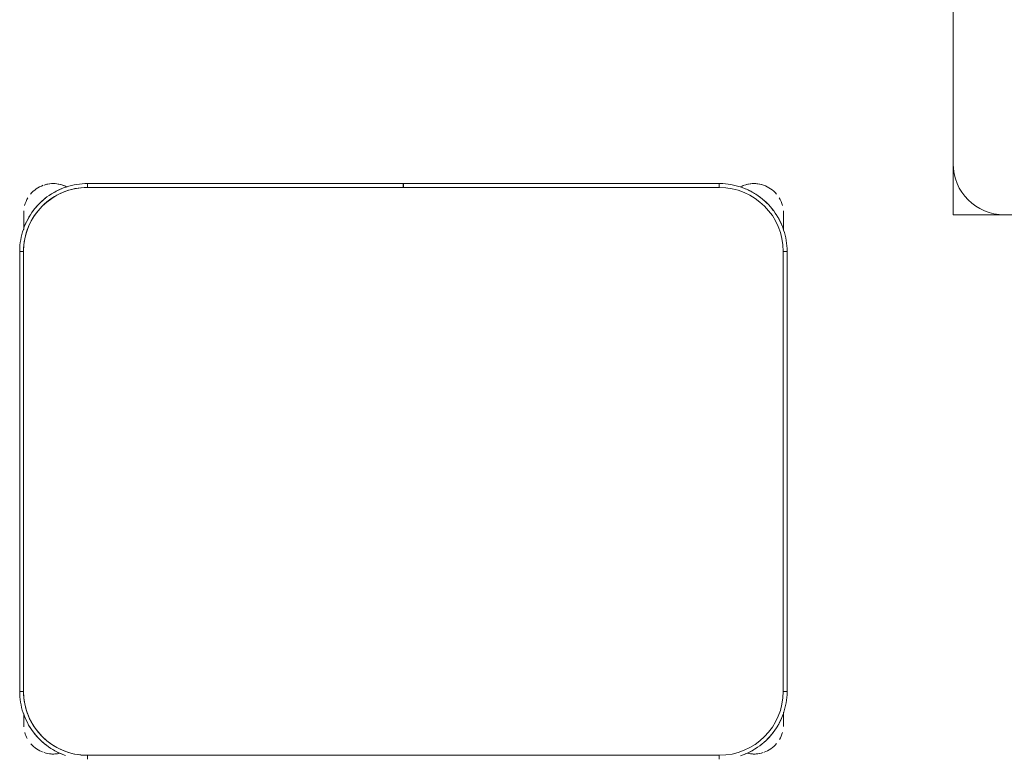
# Model space of a CAD drawing. Header units: metres. Extents: x 1.7 to 42.3, y -72.9 to -47.6.
# Tile 66 of 216: x 6.413 to 7.183, y -63.122 to -62.547. Entities that reach past the tile are written whole.
import ezdxf

# ---------------------------------------------------------------- set-up
doc = ezdxf.new("R2010")
doc.units = ezdxf.units.M
doc.layers.add('I-FURN', color=7, linetype='Continuous', lineweight=18)
doc.layers.add('M-EQPM', color=7, linetype='Continuous', lineweight=18)

# ---------------------------------------------------------------- blocks, each defined once
blk = doc.blocks.new('ConjuntoParaAlunoTamanho6 - CJA06_ConjuntoParaAlunoTamanho6-V19-2PAV - FRIGORÍFICA')
at = {"layer": 'I-FURN', "color": 253, "true_color": 0xaaaaaa}
for p, q in [((-0.247, 0.06497), (-0.247, 0.06197)), ((0.247, 0.06497), (0.247, 0.06197)), ((-0.29713, 0.03797), (-0.29713, 0.02828)), ((-0.29713, 0.02878), (-0.29713, 0.03797)), ((0.29687, 0.03797), (0.29687, 0.02961)), ((0.29687, 0.03299), (0.29687, 0.03797)), ((-0.3, 0.01197), (-0.3, -0.33203)), ((-0.3, 0.01197), (-0.297, 0.01197)), ((-0.3, 0.01197), (-0.3, -0.33203)), ((0.3, 0.01197), (0.297, 0.01197)), ((0.3, -0.33203), (0.3, 0.01197)), ((0.3, -0.33203), (0.3, 0.01197)), ((-0.3, -0.33203), (-0.297, -0.33203)), ((0.3, -0.33203), (0.297, -0.33203)), ((-0.29713, -0.34835), (-0.29713, -0.35394)), ((-0.29713, -0.34868), (-0.29713, -0.36203)), ((0.29687, -0.35394), (0.29687, -0.3492)), ((0.29687, -0.36203), (0.29687, -0.34961)), ((-0.29713, -0.35705), (-0.29713, -0.36203)), ((0.29687, -0.36203), (0.29687, -0.35705)), ((-0.247, -0.38503), (-0.247, -0.38203)), ((-0.00005, -0.38203), (-0.00005, -0.38503)), ((0.00005, -0.38503), (0.00005, -0.38203)), ((0.247, -0.38503), (0.247, -0.38203)), ((-0.247, -0.38503), (-0.00005, -0.38503)), ((-0.247, -0.38503), (-0.00005, -0.38503)), ((0.00005, -0.38503), (0.247, -0.38503)), ((0.00005, -0.38503), (0.247, -0.38503))]:
    blk.add_line(p, q, dxfattribs=at)
at = {"layer": 'I-FURN', "color": 253, "true_color": 0xaaaaaa, "flags": 128}
for points in [[(-0.26367, 0.06228), (-0.26567, 0.06157), (-0.26764, 0.06078), (-0.26957, 0.05992), (-0.27147, 0.05898), (-0.27333, 0.05796), (-0.27515, 0.05687), (-0.27693, 0.05571), (-0.27865, 0.05448), (-0.28033, 0.05318), (-0.28195, 0.05181), (-0.28351, 0.05038), (-0.28502, 0.04889), (-0.28647, 0.04734), (-0.28785, 0.04574), (-0.28917, 0.04407), (-0.29042, 0.04236), (-0.2916, 0.0406), (-0.29271, 0.0388), (-0.29374, 0.03695), (-0.29471, 0.03506), (-0.29559, 0.03313), (-0.2964, 0.03117), (-0.29713, 0.02918), (-0.29777, 0.02716), (-0.29834, 0.02512), (-0.29883, 0.02306), (-0.29923, 0.02097), (-0.29955, 0.01888), (-0.29978, 0.01677), (-0.29993, 0.01466), (-0.3, 0.01254), (-0.3, 0.01197)], [(0.247, 0.06197), (0.1235, 0.06197), (0, 0.06197), (-0.1235, 0.06197), (-0.247, 0.06197)], [(-0.247, 0.06197), (-0.1235, 0.06197), (0, 0.06197), (0.1235, 0.06197), (0.247, 0.06197)], [(0.3, 0.01197), (0.29996, 0.01409), (0.29983, 0.0162), (0.29962, 0.01831), (0.29932, 0.02041), (0.29894, 0.0225), (0.29848, 0.02456), (0.29794, 0.02661), (0.29731, 0.02864), (0.2966, 0.03064), (0.29582, 0.03261), (0.29495, 0.03454), (0.29401, 0.03644), (0.29299, 0.0383), (0.2919, 0.04012), (0.29074, 0.04189), (0.28951, 0.04362), (0.28821, 0.04529), (0.28685, 0.04691), (0.28542, 0.04848), (0.28393, 0.04999), (0.28238, 0.05143), (0.28077, 0.05282), (0.27911, 0.05413), (0.2774, 0.05538), (0.27564, 0.05656), (0.27383, 0.05767), (0.27198, 0.05871), (0.27009, 0.05967), (0.26816, 0.06056), (0.2662, 0.06136), (0.26421, 0.06209)], [(-0.29713, 0.03797), (-0.29713, 0.03796), (-0.29713, 0.03792), (-0.29713, 0.03785), (-0.29713, 0.03775), (-0.29713, 0.03763), (-0.29713, 0.03748), (-0.29713, 0.03731), (-0.29713, 0.03711), (-0.29713, 0.03688), (-0.29713, 0.03663), (-0.29713, 0.03635), (-0.29713, 0.03605), (-0.29713, 0.03572), (-0.29713, 0.03537), (-0.29713, 0.035), (-0.29713, 0.03461), (-0.29713, 0.03419), (-0.29713, 0.03375), (-0.29713, 0.03329), (-0.29713, 0.03282), (-0.29713, 0.03232), (-0.29713, 0.0318), (-0.29713, 0.03127), (-0.29713, 0.03072), (-0.29713, 0.03016), (-0.29713, 0.02958), (-0.29713, 0.02898)], [(0.29687, 0.03), (0.29687, 0.03057), (0.29687, 0.03112), (0.29687, 0.03166), (0.29687, 0.03218), (0.29687, 0.03268), (0.29687, 0.03317), (0.29687, 0.03363), (0.29687, 0.03407), (0.29687, 0.0345), (0.29687, 0.0349), (0.29687, 0.03528), (0.29687, 0.03563), (0.29687, 0.03596), (0.29687, 0.03627), (0.29687, 0.03656), (0.29687, 0.03682), (0.29687, 0.03705), (0.29687, 0.03726), (0.29687, 0.03744), (0.29687, 0.0376), (0.29687, 0.03772), (0.29687, 0.03783), (0.29687, 0.0379), (0.29687, 0.03795), (0.29687, 0.03797)], [(-0.297, 0.01197), (-0.297, -0.07403), (-0.297, -0.16003), (-0.297, -0.24603), (-0.297, -0.33203)], [(-0.297, -0.33203), (-0.297, -0.24603), (-0.297, -0.16003), (-0.297, -0.07403), (-0.297, 0.01197)], [(0.297, -0.33203), (0.297, -0.24603), (0.297, -0.16003), (0.297, -0.07403), (0.297, 0.01197)], [(0.297, 0.01197), (0.297, -0.07403), (0.297, -0.16003), (0.297, -0.24603), (0.297, -0.33203)], [(-0.3, -0.33203), (-0.29996, -0.33415), (-0.29983, -0.33627), (-0.29962, -0.33838), (-0.29932, -0.34048), (-0.29894, -0.34256), (-0.29848, -0.34463), (-0.29794, -0.34668), (-0.29731, -0.34871), (-0.2966, -0.3507), (-0.29582, -0.35267), (-0.29495, -0.35461), (-0.29401, -0.35651), (-0.29299, -0.35837), (-0.2919, -0.36019), (-0.29074, -0.36196), (-0.28951, -0.36368), (-0.28821, -0.36536), (-0.28685, -0.36698), (-0.28542, -0.36855), (-0.28393, -0.37005), (-0.28238, -0.3715), (-0.28077, -0.37288), (-0.27911, -0.3742), (-0.2774, -0.37545), (-0.27564, -0.37663), (-0.27383, -0.37774), (-0.27198, -0.37878), (-0.27009, -0.37974), (-0.26816, -0.38062), (-0.2662, -0.38143), (-0.26421, -0.38216), (-0.2622, -0.38281), (-0.26015, -0.38338), (-0.25809, -0.38386), (-0.25601, -0.38426), (-0.25391, -0.38458), (-0.25181, -0.38482), (-0.24969, -0.38497), (-0.24757, -0.38503), (-0.247, -0.38503)], [(0.247, -0.38503), (0.24912, -0.38499), (0.25124, -0.38486), (0.25334, -0.38465), (0.25544, -0.38436), (0.25753, -0.38398), (0.2596, -0.38351), (0.26165, -0.38297), (0.26367, -0.38234), (0.26567, -0.38164), (0.26764, -0.38085), (0.26957, -0.37999), (0.27147, -0.37904), (0.27333, -0.37803), (0.27515, -0.37694), (0.27693, -0.37578), (0.27865, -0.37454), (0.28033, -0.37324), (0.28195, -0.37188), (0.28351, -0.37045), (0.28502, -0.36896), (0.28647, -0.36741), (0.28785, -0.3658), (0.28917, -0.36414), (0.29042, -0.36243), (0.2916, -0.36067), (0.29271, -0.35886), (0.29374, -0.35701), (0.29471, -0.35512), (0.29559, -0.3532), (0.2964, -0.35124), (0.29713, -0.34925), (0.29777, -0.34723), (0.29834, -0.34519), (0.29883, -0.34312), (0.29923, -0.34104), (0.29955, -0.33895), (0.29978, -0.33684), (0.29993, -0.33472), (0.3, -0.33261), (0.3, -0.33203)], [(-0.29713, -0.34907), (-0.29713, -0.34973), (-0.29713, -0.35038), (-0.29713, -0.35102), (-0.29713, -0.35165), (-0.29713, -0.35227), (-0.29713, -0.35288), (-0.29713, -0.35348), (-0.29713, -0.35406), (-0.29713, -0.35463), (-0.29713, -0.35518), (-0.29713, -0.35572), (-0.29713, -0.35624), (-0.29713, -0.35674), (-0.29713, -0.35722), (-0.29713, -0.35769), (-0.29713, -0.35813), (-0.29713, -0.35855), (-0.29713, -0.35895), (-0.29713, -0.35933), (-0.29713, -0.35969), (-0.29713, -0.36002), (-0.29713, -0.36033), (-0.29713, -0.36061), (-0.29713, -0.36087), (-0.29713, -0.36111), (-0.29713, -0.36131), (-0.29713, -0.3615), (-0.29713, -0.36165), (-0.29713, -0.36178), (-0.29713, -0.36188), (-0.29713, -0.36196), (-0.29713, -0.36201), (-0.29713, -0.36203)], [(0.29687, -0.36203), (0.29687, -0.36201), (0.29687, -0.36197), (0.29687, -0.36191), (0.29687, -0.36181), (0.29687, -0.36169), (0.29687, -0.36154), (0.29687, -0.36137), (0.29687, -0.36117), (0.29687, -0.36094), (0.29687, -0.36069), (0.29687, -0.36041), (0.29687, -0.36011), (0.29687, -0.35978), (0.29687, -0.35943), (0.29687, -0.35906), (0.29687, -0.35866), (0.29687, -0.35825), (0.29687, -0.35781), (0.29687, -0.35735), (0.29687, -0.35687), (0.29687, -0.35638), (0.29687, -0.35586), (0.29687, -0.35533), (0.29687, -0.35478), (0.29687, -0.35421), (0.29687, -0.35363), (0.29687, -0.35304), (0.29687, -0.35244), (0.29687, -0.35182), (0.29687, -0.35119), (0.29687, -0.35055), (0.29687, -0.3499)], [(-0.247, -0.38203), (-0.1235, -0.38203), (0, -0.38203), (0.1235, -0.38203), (0.247, -0.38203)], [(-0.00005, -0.38203), (-0.06179, -0.38203), (-0.12353, -0.38203), (-0.18526, -0.38203), (-0.247, -0.38203)], [(0.247, -0.38203), (0.18526, -0.38203), (0.12352, -0.38203), (0.06179, -0.38203), (0.00005, -0.38203)]]:
    blk.add_lwpolyline(points, dxfattribs=at)
at = {"layer": 'I-FURN', "color": 253, "true_color": 0xaaaaaa}
for centre, radius, start, end in [((-0.247, 0.01197), 0.05, 90, 180), ((-0.247, 0.01197), 0.05, 90, 180), ((0.247, 0.01197), 0.05, 360, 90), ((0.247, 0.01197), 0.05, 0, 90), ((-0.27413, 0.03797), 0.023, 109.92744, 139.89796), ((-0.247, 0.01197), 0.053, 127.1607, 143.14964), ((-0.27413, 0.03797), 0.023, 76.78758, 108), ((-0.27413, 0.03797), 0.023, 76.40434, 104.46692), ((-0.247, 0.01197), 0.053, 112.5, 122.69993), ((0.247, 0.01197), 0.053, 57.30007, 67.5), ((0.247, 0.01197), 0.053, 57.30007, 67.5), ((0.27387, 0.03797), 0.023, 76.38888, 103.10319), ((0.27387, 0.03797), 0.023, 72, 102.57928), ((0.247, 0.01197), 0.053, 37.1607, 53.14964), ((0.247, 0.01197), 0.053, 37.1607, 53.14964), ((0.27387, 0.03797), 0.023, 41.01944, 70.30683), ((-0.27413, 0.03797), 0.023, 149.97621, 164.34498), ((0.27387, 0.03797), 0.023, 15.73053, 28.0506), ((-0.27413, 0.03797), 0.023, 176.5669, 180), ((-0.247, 0.01197), 0.053, 147.30007, 157.5), ((0.247, 0.01197), 0.053, 22.5, 32.69993), ((0.247, 0.01197), 0.053, 22.5, 32.69993), ((0.27387, 0.03797), 0.023, 360, 4.00915), ((-0.247, -0.33203), 0.05, 180, 270), ((-0.247, -0.33203), 0.05, 180, 270), ((0.247, -0.33203), 0.05, 270, 360), ((0.247, -0.33203), 0.05, 270, 0), ((-0.247, -0.33203), 0.053, 202.5, 212.69993), ((0.247, -0.33203), 0.053, 327.30007, 337.5), ((0.247, -0.33203), 0.053, 327.30007, 337.5), ((-0.27413, -0.36203), 0.023, 180, 184.41224), ((-0.27413, -0.36203), 0.023, 194.46313, 211.29748), ((-0.247, -0.33203), 0.053, 217.1607, 233.14964), ((0.247, -0.33203), 0.053, 308.09451, 323.14964), ((0.247, -0.33203), 0.053, 308.09451, 323.14964), ((0.27387, -0.36203), 0.023, 328.70279, 345.53679), ((0.27387, -0.36203), 0.023, 355.58784, 360), ((-0.27413, -0.36203), 0.023, 220.15845, 250.98921), ((-0.247, -0.33203), 0.053, 237.30007, 247.5), ((0.247, -0.33203), 0.053, 292.5, 302.69993), ((0.247, -0.33203), 0.053, 292.5, 302.69993), ((0.27387, -0.36203), 0.023, 289.64716, 320.10645), ((-0.27413, -0.36203), 0.023, 241.29896, 288), ((-0.27413, -0.36203), 0.023, 255.53308, 284.46692), ((-0.27413, -0.36203), 0.023, 289.64716, 297.85925), ((0.27387, -0.36203), 0.023, 242.37001, 250.98921), ((0.27387, -0.36203), 0.023, 243.53772, 288), ((0.27387, -0.36203), 0.023, 255.53308, 283.61112)]:
    blk.add_arc(centre, radius, start, end, dxfattribs=at)
blk = doc.blocks.new('4 GRE - ESCOLA DE CINEMA E AUDIOVISUAL CINE REX R07_rvt-1-2PAV - FRIGORÍFICA')
at = {"layer": 'I-FURN', "color": 253, "lineweight": 18, "true_color": 0xaaaaaa, "rotation": 180}
blk.add_blockref('ConjuntoParaAlunoTamanho6 - CJA06_ConjuntoParaAlunoTamanho6-V19-2PAV - FRIGORÍFICA', (6.71299, -63.06045), dxfattribs=at)
blk = doc.blocks.new('V8 K7 4V 9_0-14_0kW - MIH112Q4HN18-939147-2PAV - FRIGORÍFICA')
at = {"layer": 'M-EQPM', "color": 1, "true_color": 0xff0000}
for p, q in [((-0.475, 0.435), (-0.475, -0.435)), ((-0.475, -0.435), (-0.475, -0.475)), ((-0.475, -0.475), (-0.435, -0.475)), ((-0.435, -0.475), (0.435, -0.475))]:
    blk.add_line(p, q, dxfattribs=at)
blk.add_arc((-0.435, -0.435), 0.04, 180, 270, dxfattribs=at)

msp = doc.modelspace()

# ---------------------------------------------------------------- block references
at = {"lineweight": 5}
msp.add_blockref('4 GRE - ESCOLA DE CINEMA E AUDIOVISUAL CINE REX R07_rvt-1-2PAV - FRIGORÍFICA', (0, 0), dxfattribs=at)
at = {"layer": 'M-EQPM', "color": 1, "true_color": 0xff0000}
msp.add_blockref('V8 K7 4V 9_0-14_0kW - MIH112Q4HN18-939147-2PAV - FRIGORÍFICA', (7.61782, -62.22484), dxfattribs=at)

doc.saveas('drawing.dxf')
